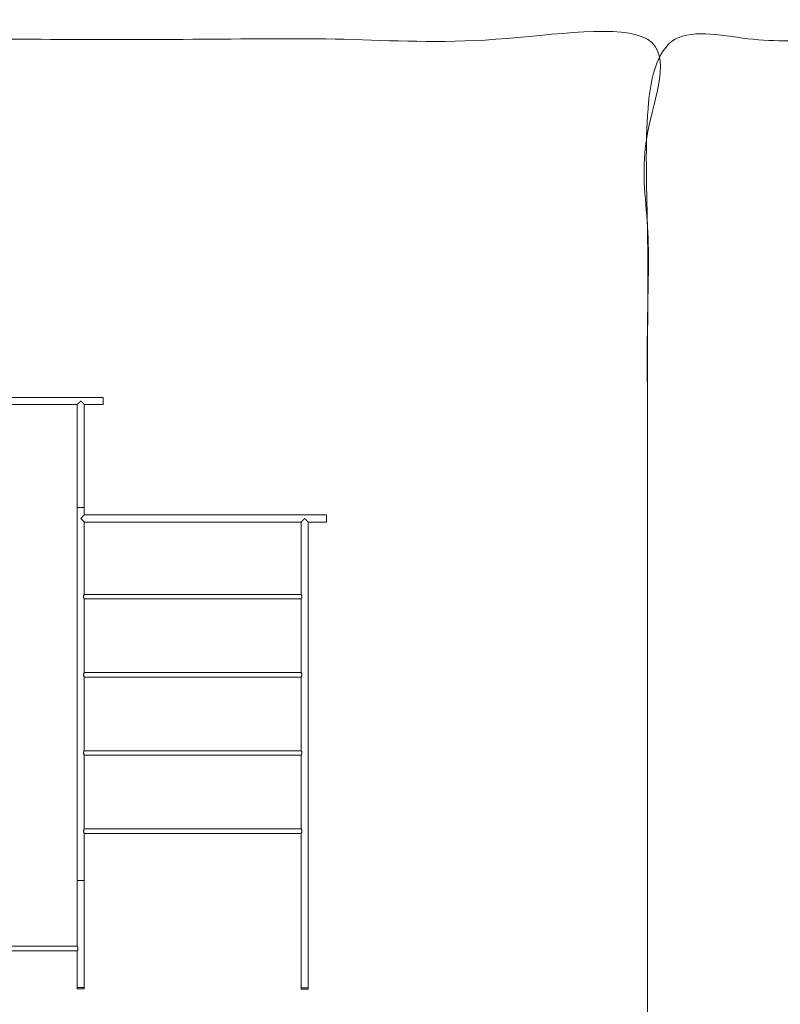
# Model space of a CAD drawing. Header units: millimetres. Extents: x -15460 to -845, y -12492 to -9086.
# Tile 6 of 11: x -5953 to -4251, y -11290 to -9086. Entities that reach past the tile are written whole.
import ezdxf

# ---------------------------------------------------------------- set-up
doc = ezdxf.new("R2010")
doc.units = ezdxf.units.MM
doc.header["$MEASUREMENT"] = 0
doc.layers.add('Default', color=7, linetype='Continuous', lineweight=18, true_color=0x000000)
doc.layers.add('Make2D$visible$lines', color=7, linetype='Continuous', lineweight=18, true_color=0x000000)

msp = doc.modelspace()

# ---------------------------------------------------------------- linework, layer by layer
at = {"layer": 'Default'}
for points in [[(-5824.6, -11252.5), (-5824.6, -11255.5), (-5808.6, -11255.5), (-5808.6, -11252.5)], [(-5323.3, -11252.7), (-5323.3, -11255.7), (-5307.3, -11255.7), (-5307.3, -11252.7)]]:
    msp.add_lwpolyline(points, dxfattribs=at)
for points in [[(-10004.2, -12462.7), (-7276, -12462.7), (-4547.9, -12462.7), (-4547.9, -10796.3), (-4547.9, -9129.9), (-7276, -9129.9), (-10004.2, -9129.9), (-10004.2, -10796.3), (-10004.2, -12462.7)], [(-4547.9, -12462.7), (-2712.7, -12462.7), (-877.5, -12462.7), (-877.5, -10796.3), (-877.5, -9129.9), (-2712.7, -9129.9), (-4547.9, -9129.9), (-4547.9, -10796.3), (-4547.9, -12462.7)]]:
    msp.add_open_spline(points, degree=2, knots=[0, 0, 0, 5526.643888, 5526.643888, 8859.505469, 8859.505469, 14386.149356, 14386.149356, 17719.010938, 17719.010938, 17719.010938], dxfattribs=at)
at = {"layer": 'Make2D$visible$lines'}
for points in [[(-5766.6, -9931.4), (-6066.6, -9931.4), (-6366.6, -9931.4)], [(-5824.6, -9947.4), (-5820.6, -9943.5), (-5816.6, -9939.5)], [(-5816.5, -9939.5), (-5812.5, -9943.5), (-5808.6, -9947.4)], [(-5824.6, -9947.4), (-6066.6, -9947.4), (-6308.6, -9947.4)], [(-5824.6, -9947.4), (-5824.6, -10062.5), (-5824.6, -10177.5)], [(-5808.6, -9947.4), (-5808.6, -10062.5), (-5808.6, -10177.5)], [(-5766.6, -9947.4), (-5787.6, -9947.4), (-5808.6, -9947.4)], [(-5824.6, -11012.5), (-5824.6, -10595), (-5824.6, -10177.5)], [(-5824.5, -10177.5), (-5824.5, -10177.5), (-5824.6, -10177.5)], [(-5824.5, -10177.5), (-5824.5, -10177.5), (-5824.5, -10177.5)], [(-5824.5, -10177.5), (-5824.5, -10177.5), (-5824.5, -10177.5)], [(-5824.5, -10177.5), (-5824.5, -10177.5), (-5824.5, -10177.5)], [(-5824, -10177.5), (-5824.2, -10177.5), (-5824.5, -10177.5)], [(-5823.9, -10177.5), (-5823.9, -10177.5), (-5824, -10177.5)], [(-5823.8, -10177.5), (-5823.9, -10177.5), (-5823.9, -10177.5)], [(-5823.9, -10177.5), (-5823.9, -10177.5), (-5823.9, -10177.5)], [(-5823.8, -10177.5), (-5823.8, -10177.5), (-5823.8, -10177.5)], [(-5823.8, -10177.5), (-5823.8, -10177.5), (-5823.8, -10177.5)], [(-5823.7, -10177.5), (-5823.7, -10177.5), (-5823.8, -10177.5)], [(-5823.4, -10177.5), (-5823.5, -10177.5), (-5823.7, -10177.5)], [(-5823.1, -10177.5), (-5823.2, -10177.5), (-5823.4, -10177.5)], [(-5822.5, -10177.5), (-5822.8, -10177.5), (-5823.1, -10177.5)], [(-5822.4, -10177.5), (-5822.4, -10177.5), (-5822.5, -10177.5)], [(-5822.5, -10177.5), (-5822.5, -10177.5), (-5822.5, -10177.5)], [(-5822.2, -10177.5), (-5822.3, -10177.5), (-5822.4, -10177.5)], [(-5822.4, -10177.5), (-5822.4, -10177.5), (-5822.4, -10177.5)], [(-5822.1, -10177.5), (-5822.1, -10177.5), (-5822.2, -10177.5)], [(-5821.9, -10177.5), (-5822, -10177.5), (-5822.1, -10177.5)], [(-5821.8, -10177.5), (-5821.8, -10177.5), (-5821.9, -10177.5)], [(-5821.7, -10177.5), (-5821.7, -10177.5), (-5821.8, -10177.5)], [(-5821.7, -10177.5), (-5821.7, -10177.5), (-5821.7, -10177.5)], [(-5821.6, -10177.5), (-5821.6, -10177.5), (-5821.7, -10177.5)], [(-5821.5, -10177.5), (-5821.5, -10177.5), (-5821.6, -10177.5)], [(-5821.4, -10177.5), (-5821.4, -10177.5), (-5821.5, -10177.5)], [(-5821.3, -10177.5), (-5821.4, -10177.5), (-5821.4, -10177.5)], [(-5821.1, -10177.5), (-5821.2, -10177.5), (-5821.3, -10177.5)], [(-5821.3, -10177.5), (-5821.3, -10177.5), (-5821.3, -10177.5)], [(-5820.8, -10177.5), (-5820.9, -10177.5), (-5821.1, -10177.5)], [(-5821.1, -10177.5), (-5821.1, -10177.5), (-5821.1, -10177.5)], [(-5820.7, -10177.5), (-5820.7, -10177.5), (-5820.8, -10177.5)], [(-5820.6, -10177.5), (-5820.6, -10177.5), (-5820.7, -10177.5)], [(-5820.4, -10177.5), (-5820.5, -10177.5), (-5820.6, -10177.5)], [(-5820.6, -10177.5), (-5820.6, -10177.5), (-5820.6, -10177.5)], [(-5820.3, -10177.5), (-5820.4, -10177.5), (-5820.4, -10177.5)], [(-5820.2, -10177.5), (-5820.3, -10177.5), (-5820.3, -10177.5)], [(-5819.9, -10177.5), (-5820, -10177.5), (-5820.2, -10177.5)], [(-5820.2, -10177.5), (-5820.2, -10177.5), (-5820.2, -10177.5)], [(-5819.8, -10177.5), (-5819.9, -10177.5), (-5819.9, -10177.5)], [(-5819.7, -10177.5), (-5819.8, -10177.5), (-5819.8, -10177.5)], [(-5819.6, -10177.5), (-5819.6, -10177.5), (-5819.7, -10177.5)], [(-5819.5, -10177.5), (-5819.5, -10177.5), (-5819.6, -10177.5)], [(-5819.4, -10177.5), (-5819.5, -10177.5), (-5819.5, -10177.5)], [(-5819.4, -10177.5), (-5819.4, -10177.5), (-5819.4, -10177.5)], [(-5819.2, -10177.5), (-5819.3, -10177.5), (-5819.4, -10177.5)], [(-5819.2, -10177.5), (-5819.2, -10177.5), (-5819.2, -10177.5)], [(-5819, -10177.5), (-5819.1, -10177.5), (-5819.2, -10177.5)], [(-5819, -10177.5), (-5819, -10177.5), (-5819, -10177.5)], [(-5818.9, -10177.5), (-5818.9, -10177.5), (-5819, -10177.5)], [(-5818.8, -10177.5), (-5818.8, -10177.5), (-5818.9, -10177.5)], [(-5818.6, -10177.5), (-5818.7, -10177.5), (-5818.8, -10177.5)], [(-5818.6, -10177.5), (-5818.6, -10177.5), (-5818.6, -10177.5)], [(-5818.5, -10177.5), (-5818.5, -10177.5), (-5818.6, -10177.5)], [(-5818.4, -10177.5), (-5818.4, -10177.5), (-5818.5, -10177.5)], [(-5818, -10177.5), (-5818.2, -10177.5), (-5818.4, -10177.5)], [(-5817.9, -10177.5), (-5818, -10177.5), (-5818, -10177.5)], [(-5817.8, -10177.5), (-5817.9, -10177.5), (-5817.9, -10177.5)], [(-5817.8, -10177.5), (-5817.8, -10177.5), (-5817.8, -10177.5)], [(-5817.6, -10177.5), (-5817.7, -10177.5), (-5817.8, -10177.5)], [(-5817.5, -10177.5), (-5817.5, -10177.5), (-5817.6, -10177.5)], [(-5817.4, -10177.5), (-5817.4, -10177.5), (-5817.5, -10177.5)], [(-5817.4, -10177.5), (-5817.4, -10177.5), (-5817.4, -10177.5)], [(-5817.2, -10177.5), (-5817.3, -10177.5), (-5817.4, -10177.5)], [(-5817.2, -10177.5), (-5817.2, -10177.5), (-5817.2, -10177.5)], [(-5817, -10177.5), (-5817.1, -10177.5), (-5817.2, -10177.5)], [(-5817, -10177.5), (-5817, -10177.5), (-5817, -10177.5)], [(-5816.8, -10177.5), (-5816.9, -10177.5), (-5817, -10177.5)], [(-5816.8, -10177.5), (-5816.8, -10177.5), (-5816.8, -10177.5)], [(-5816.3, -10177.5), (-5816.6, -10177.5), (-5816.8, -10177.5)], [(-5816.3, -10177.5), (-5816.3, -10177.5), (-5816.3, -10177.5)], [(-5816.2, -10177.5), (-5816.2, -10177.5), (-5816.3, -10177.5)], [(-5816.1, -10177.5), (-5816.1, -10177.5), (-5816.2, -10177.5)], [(-5815.9, -10177.5), (-5816, -10177.5), (-5816.1, -10177.5)], [(-5815.9, -10177.5), (-5815.9, -10177.5), (-5815.9, -10177.5)], [(-5815.7, -10177.5), (-5815.8, -10177.5), (-5815.9, -10177.5)], [(-5815.7, -10177.5), (-5815.7, -10177.5), (-5815.7, -10177.5)], [(-5815.6, -10177.5), (-5815.7, -10177.5), (-5815.7, -10177.5)], [(-5815.5, -10177.5), (-5815.6, -10177.5), (-5815.6, -10177.5)], [(-5815.3, -10177.5), (-5815.4, -10177.5), (-5815.5, -10177.5)], [(-5815.3, -10177.5), (-5815.3, -10177.5), (-5815.3, -10177.5)], [(-5815.2, -10177.5), (-5815.3, -10177.5), (-5815.3, -10177.5)], [(-5815.1, -10177.5), (-5815.1, -10177.5), (-5815.2, -10177.5)], [(-5814.7, -10177.5), (-5814.9, -10177.5), (-5815.1, -10177.5)], [(-5814.6, -10177.5), (-5814.7, -10177.5), (-5814.7, -10177.5)], [(-5814.5, -10177.5), (-5814.6, -10177.5), (-5814.6, -10177.5)], [(-5814.5, -10177.5), (-5814.5, -10177.5), (-5814.5, -10177.5)], [(-5814.3, -10177.5), (-5814.4, -10177.5), (-5814.5, -10177.5)], [(-5814.2, -10177.5), (-5814.3, -10177.5), (-5814.3, -10177.5)], [(-5814.1, -10177.5), (-5814.2, -10177.5), (-5814.2, -10177.5)], [(-5814.1, -10177.5), (-5814.1, -10177.5), (-5814.1, -10177.5)], [(-5813.9, -10177.5), (-5814, -10177.5), (-5814.1, -10177.5)], [(-5813.9, -10177.5), (-5813.9, -10177.5), (-5813.9, -10177.5)], [(-5813.7, -10177.5), (-5813.8, -10177.5), (-5813.9, -10177.5)], [(-5813.7, -10177.5), (-5813.7, -10177.5), (-5813.7, -10177.5)], [(-5813.6, -10177.5), (-5813.6, -10177.5), (-5813.7, -10177.5)], [(-5813.5, -10177.5), (-5813.6, -10177.5), (-5813.6, -10177.5)], [(-5813.4, -10177.5), (-5813.5, -10177.5), (-5813.5, -10177.5)], [(-5813.3, -10177.5), (-5813.3, -10177.5), (-5813.4, -10177.5)], [(-5813.2, -10177.5), (-5813.3, -10177.5), (-5813.3, -10177.5)], [(-5812.9, -10177.5), (-5813.1, -10177.5), (-5813.2, -10177.5)], [(-5812.8, -10177.5), (-5812.8, -10177.5), (-5812.9, -10177.5)], [(-5812.9, -10177.5), (-5812.9, -10177.5), (-5812.9, -10177.5)], [(-5812.7, -10177.5), (-5812.7, -10177.5), (-5812.8, -10177.5)], [(-5812.5, -10177.5), (-5812.6, -10177.5), (-5812.7, -10177.5)], [(-5812.4, -10177.5), (-5812.5, -10177.5), (-5812.5, -10177.5)], [(-5812.5, -10177.5), (-5812.5, -10177.5), (-5812.5, -10177.5)], [(-5812.3, -10177.5), (-5812.4, -10177.5), (-5812.4, -10177.5)], [(-5812, -10177.5), (-5812.2, -10177.5), (-5812.3, -10177.5)], [(-5811.8, -10177.5), (-5811.9, -10177.5), (-5812, -10177.5)], [(-5812, -10177.5), (-5812, -10177.5), (-5812, -10177.5)], [(-5811.7, -10177.5), (-5811.8, -10177.5), (-5811.8, -10177.5)], [(-5811.8, -10177.5), (-5811.8, -10177.5), (-5811.8, -10177.5)], [(-5811.6, -10177.5), (-5811.7, -10177.5), (-5811.7, -10177.5)], [(-5811.5, -10177.5), (-5811.6, -10177.5), (-5811.6, -10177.5)], [(-5811.4, -10177.5), (-5811.5, -10177.5), (-5811.5, -10177.5)], [(-5811.4, -10177.5), (-5811.4, -10177.5), (-5811.4, -10177.5)], [(-5811.2, -10177.5), (-5811.3, -10177.5), (-5811.4, -10177.5)], [(-5811.4, -10177.5), (-5811.4, -10177.5), (-5811.4, -10177.5)], [(-5811, -10177.5), (-5811.1, -10177.5), (-5811.2, -10177.5)], [(-5810.8, -10177.5), (-5810.9, -10177.5), (-5811, -10177.5)], [(-5810.7, -10177.5), (-5810.7, -10177.5), (-5810.8, -10177.5)], [(-5810.6, -10177.5), (-5810.7, -10177.5), (-5810.7, -10177.5)], [(-5810, -10177.5), (-5810.3, -10177.5), (-5810.6, -10177.5)], [(-5810.6, -10177.5), (-5810.6, -10177.5), (-5810.6, -10177.5)], [(-5809.8, -10177.5), (-5809.9, -10177.5), (-5810, -10177.5)], [(-5809.4, -10177.5), (-5809.6, -10177.5), (-5809.8, -10177.5)], [(-5809.3, -10177.5), (-5809.3, -10177.5), (-5809.4, -10177.5)], [(-5809.4, -10177.5), (-5809.4, -10177.5), (-5809.4, -10177.5)], [(-5809.2, -10177.5), (-5809.2, -10177.5), (-5809.3, -10177.5)], [(-5809.3, -10177.5), (-5809.3, -10177.5), (-5809.3, -10177.5)], [(-5809.1, -10177.5), (-5809.2, -10177.5), (-5809.2, -10177.5)], [(-5809.2, -10177.5), (-5809.2, -10177.5), (-5809.2, -10177.5)], [(-5808.7, -10177.5), (-5808.9, -10177.5), (-5809.1, -10177.5)], [(-5808.6, -10177.5), (-5808.7, -10177.5), (-5808.7, -10177.5)], [(-5808.6, -10177.5), (-5808.6, -10185.9), (-5808.6, -10194.4)], [(-5266.6, -10194.4), (-5537.6, -10194.4), (-5808.6, -10194.4)], [(-5323.3, -10210.4), (-5319.3, -10206.4), (-5315.3, -10202.4)], [(-5315.3, -10202.4), (-5311.3, -10206.4), (-5307.3, -10210.4)], [(-5266.6, -10210.4), (-5266.6, -10202.4), (-5266.6, -10194.4)], [(-5808.6, -10210.4), (-5808.6, -10291.4), (-5808.6, -10372.4)], [(-5323.3, -10210.4), (-5565.9, -10210.4), (-5808.6, -10210.4)], [(-5323.3, -10372.4), (-5323.3, -10291.4), (-5323.3, -10210.4)], [(-5307.3, -11252.7), (-5307.3, -10731.5), (-5307.3, -10210.4)], [(-5266.6, -10210.4), (-5286.9, -10210.4), (-5307.3, -10210.4)], [(-5323.3, -10372.4), (-5565.9, -10372.4), (-5808.6, -10372.4)], [(-5808.6, -10382.4), (-5808.6, -10464.9), (-5808.6, -10547.4)], [(-5323.3, -10382.4), (-5565.9, -10382.4), (-5808.6, -10382.4)], [(-5323.3, -10547.4), (-5323.3, -10464.9), (-5323.3, -10382.4)], [(-5323.3, -10547.4), (-5565.9, -10547.4), (-5808.6, -10547.4)], [(-5808.6, -10557.4), (-5808.6, -10639.9), (-5808.6, -10722.4)], [(-5323.3, -10557.4), (-5565.9, -10557.4), (-5808.6, -10557.4)], [(-5323.3, -10722.4), (-5323.3, -10639.9), (-5323.3, -10557.4)], [(-5323.3, -10722.4), (-5565.9, -10722.4), (-5808.6, -10722.4)], [(-5808.6, -10732.4), (-5808.6, -10814.9), (-5808.6, -10897.4)], [(-5323.3, -10732.4), (-5565.9, -10732.4), (-5808.6, -10732.4)], [(-5323.3, -10897.4), (-5323.3, -10814.9), (-5323.3, -10732.4)], [(-5323.3, -10897.4), (-5565.9, -10897.4), (-5808.6, -10897.4)], [(-5808.6, -10907.4), (-5808.6, -10959.9), (-5808.6, -11012.5)], [(-5323.3, -10907.4), (-5565.9, -10907.4), (-5808.6, -10907.4)], [(-5323.3, -11252.7), (-5323.3, -11080), (-5323.3, -10907.4)], [(-5824.6, -11012.5), (-5824.6, -11086.2), (-5824.6, -11160)], [(-5824.5, -11012.5), (-5824.5, -11012.5), (-5824.6, -11012.5)], [(-5824.5, -11012.5), (-5824.5, -11012.5), (-5824.5, -11012.5)], [(-5824.5, -11012.5), (-5824.5, -11012.5), (-5824.5, -11012.5)], [(-5824.5, -11012.5), (-5824.5, -11012.5), (-5824.5, -11012.5)], [(-5824, -11012.5), (-5824.2, -11012.5), (-5824.5, -11012.5)], [(-5823.9, -11012.5), (-5823.9, -11012.5), (-5824, -11012.5)], [(-5823.8, -11012.5), (-5823.9, -11012.5), (-5823.9, -11012.5)], [(-5823.9, -11012.5), (-5823.9, -11012.5), (-5823.9, -11012.5)], [(-5823.8, -11012.5), (-5823.8, -11012.5), (-5823.8, -11012.5)], [(-5823.8, -11012.5), (-5823.8, -11012.5), (-5823.8, -11012.5)], [(-5823.7, -11012.5), (-5823.7, -11012.5), (-5823.8, -11012.5)], [(-5823.4, -11012.5), (-5823.5, -11012.5), (-5823.7, -11012.5)], [(-5823.1, -11012.5), (-5823.2, -11012.5), (-5823.4, -11012.5)], [(-5822.5, -11012.5), (-5822.8, -11012.5), (-5823.1, -11012.5)], [(-5822.4, -11012.5), (-5822.4, -11012.5), (-5822.5, -11012.5)], [(-5822.5, -11012.5), (-5822.5, -11012.5), (-5822.5, -11012.5)], [(-5822.2, -11012.5), (-5822.3, -11012.5), (-5822.4, -11012.5)], [(-5822.4, -11012.5), (-5822.4, -11012.5), (-5822.4, -11012.5)], [(-5822.1, -11012.5), (-5822.1, -11012.5), (-5822.2, -11012.5)], [(-5821.9, -11012.5), (-5822, -11012.5), (-5822.1, -11012.5)], [(-5821.8, -11012.5), (-5821.8, -11012.5), (-5821.9, -11012.5)], [(-5821.7, -11012.5), (-5821.7, -11012.5), (-5821.8, -11012.5)], [(-5821.7, -11012.5), (-5821.7, -11012.5), (-5821.7, -11012.5)], [(-5821.6, -11012.5), (-5821.6, -11012.5), (-5821.7, -11012.5)], [(-5821.5, -11012.5), (-5821.5, -11012.5), (-5821.6, -11012.5)], [(-5821.4, -11012.5), (-5821.4, -11012.5), (-5821.5, -11012.5)], [(-5821.3, -11012.5), (-5821.4, -11012.5), (-5821.4, -11012.5)], [(-5821.1, -11012.5), (-5821.2, -11012.5), (-5821.3, -11012.5)], [(-5821.3, -11012.5), (-5821.3, -11012.5), (-5821.3, -11012.5)], [(-5820.8, -11012.5), (-5820.9, -11012.5), (-5821.1, -11012.5)], [(-5821.1, -11012.5), (-5821.1, -11012.5), (-5821.1, -11012.5)], [(-5820.7, -11012.5), (-5820.7, -11012.5), (-5820.8, -11012.5)], [(-5820.6, -11012.5), (-5820.6, -11012.5), (-5820.7, -11012.5)], [(-5820.4, -11012.5), (-5820.5, -11012.5), (-5820.6, -11012.5)], [(-5820.6, -11012.5), (-5820.6, -11012.5), (-5820.6, -11012.5)], [(-5820.3, -11012.5), (-5820.4, -11012.5), (-5820.4, -11012.5)], [(-5820.2, -11012.5), (-5820.3, -11012.5), (-5820.3, -11012.5)], [(-5819.9, -11012.5), (-5820, -11012.5), (-5820.2, -11012.5)], [(-5820.2, -11012.5), (-5820.2, -11012.5), (-5820.2, -11012.5)], [(-5819.8, -11012.5), (-5819.9, -11012.5), (-5819.9, -11012.5)], [(-5819.7, -11012.5), (-5819.8, -11012.5), (-5819.8, -11012.5)], [(-5819.6, -11012.5), (-5819.6, -11012.5), (-5819.7, -11012.5)], [(-5819.5, -11012.5), (-5819.5, -11012.5), (-5819.6, -11012.5)], [(-5819.4, -11012.5), (-5819.5, -11012.5), (-5819.5, -11012.5)], [(-5819.4, -11012.5), (-5819.4, -11012.5), (-5819.4, -11012.5)], [(-5819.2, -11012.5), (-5819.3, -11012.5), (-5819.4, -11012.5)], [(-5819.2, -11012.5), (-5819.2, -11012.5), (-5819.2, -11012.5)], [(-5819, -11012.5), (-5819.1, -11012.5), (-5819.2, -11012.5)], [(-5819, -11012.5), (-5819, -11012.5), (-5819, -11012.5)], [(-5818.9, -11012.5), (-5818.9, -11012.5), (-5819, -11012.5)], [(-5818.8, -11012.5), (-5818.8, -11012.5), (-5818.9, -11012.5)], [(-5818.6, -11012.5), (-5818.7, -11012.5), (-5818.8, -11012.5)], [(-5818.6, -11012.5), (-5818.6, -11012.5), (-5818.6, -11012.5)], [(-5818.5, -11012.5), (-5818.5, -11012.5), (-5818.6, -11012.5)], [(-5818.4, -11012.5), (-5818.4, -11012.5), (-5818.5, -11012.5)], [(-5818, -11012.5), (-5818.2, -11012.5), (-5818.4, -11012.5)], [(-5817.9, -11012.5), (-5818, -11012.5), (-5818, -11012.5)], [(-5817.8, -11012.5), (-5817.9, -11012.5), (-5817.9, -11012.5)], [(-5817.8, -11012.5), (-5817.8, -11012.5), (-5817.8, -11012.5)], [(-5817.6, -11012.5), (-5817.7, -11012.5), (-5817.8, -11012.5)], [(-5817.5, -11012.5), (-5817.5, -11012.5), (-5817.6, -11012.5)], [(-5817.4, -11012.5), (-5817.4, -11012.5), (-5817.5, -11012.5)], [(-5817.4, -11012.5), (-5817.4, -11012.5), (-5817.4, -11012.5)], [(-5817.2, -11012.5), (-5817.3, -11012.5), (-5817.4, -11012.5)], [(-5817.2, -11012.5), (-5817.2, -11012.5), (-5817.2, -11012.5)], [(-5817, -11012.5), (-5817.1, -11012.5), (-5817.2, -11012.5)], [(-5817, -11012.5), (-5817, -11012.5), (-5817, -11012.5)], [(-5816.8, -11012.5), (-5816.9, -11012.5), (-5817, -11012.5)], [(-5816.8, -11012.5), (-5816.8, -11012.5), (-5816.8, -11012.5)], [(-5816.3, -11012.5), (-5816.6, -11012.5), (-5816.8, -11012.5)], [(-5816.3, -11012.5), (-5816.3, -11012.5), (-5816.3, -11012.5)], [(-5816.2, -11012.5), (-5816.2, -11012.5), (-5816.3, -11012.5)], [(-5816.1, -11012.5), (-5816.1, -11012.5), (-5816.2, -11012.5)], [(-5815.9, -11012.5), (-5816, -11012.5), (-5816.1, -11012.5)], [(-5815.9, -11012.5), (-5815.9, -11012.5), (-5815.9, -11012.5)], [(-5815.7, -11012.5), (-5815.8, -11012.5), (-5815.9, -11012.5)], [(-5815.7, -11012.5), (-5815.7, -11012.5), (-5815.7, -11012.5)], [(-5815.6, -11012.5), (-5815.7, -11012.5), (-5815.7, -11012.5)], [(-5815.5, -11012.5), (-5815.6, -11012.5), (-5815.6, -11012.5)], [(-5815.3, -11012.5), (-5815.4, -11012.5), (-5815.5, -11012.5)], [(-5815.3, -11012.5), (-5815.3, -11012.5), (-5815.3, -11012.5)], [(-5815.2, -11012.5), (-5815.3, -11012.5), (-5815.3, -11012.5)], [(-5815.1, -11012.5), (-5815.1, -11012.5), (-5815.2, -11012.5)], [(-5814.7, -11012.5), (-5814.9, -11012.5), (-5815.1, -11012.5)], [(-5814.6, -11012.5), (-5814.7, -11012.5), (-5814.7, -11012.5)], [(-5814.5, -11012.5), (-5814.6, -11012.5), (-5814.6, -11012.5)], [(-5814.5, -11012.5), (-5814.5, -11012.5), (-5814.5, -11012.5)], [(-5814.3, -11012.5), (-5814.4, -11012.5), (-5814.5, -11012.5)], [(-5814.2, -11012.5), (-5814.3, -11012.5), (-5814.3, -11012.5)], [(-5814.1, -11012.5), (-5814.2, -11012.5), (-5814.2, -11012.5)], [(-5814.1, -11012.5), (-5814.1, -11012.5), (-5814.1, -11012.5)], [(-5813.9, -11012.5), (-5814, -11012.5), (-5814.1, -11012.5)], [(-5813.9, -11012.5), (-5813.9, -11012.5), (-5813.9, -11012.5)], [(-5813.7, -11012.5), (-5813.8, -11012.5), (-5813.9, -11012.5)], [(-5813.7, -11012.5), (-5813.7, -11012.5), (-5813.7, -11012.5)], [(-5813.6, -11012.5), (-5813.6, -11012.5), (-5813.7, -11012.5)], [(-5813.5, -11012.5), (-5813.6, -11012.5), (-5813.6, -11012.5)], [(-5813.4, -11012.5), (-5813.5, -11012.5), (-5813.5, -11012.5)], [(-5813.3, -11012.5), (-5813.3, -11012.5), (-5813.4, -11012.5)], [(-5813.2, -11012.5), (-5813.3, -11012.5), (-5813.3, -11012.5)], [(-5812.9, -11012.5), (-5813.1, -11012.5), (-5813.2, -11012.5)], [(-5812.8, -11012.5), (-5812.8, -11012.5), (-5812.9, -11012.5)], [(-5812.9, -11012.5), (-5812.9, -11012.5), (-5812.9, -11012.5)], [(-5812.7, -11012.5), (-5812.7, -11012.5), (-5812.8, -11012.5)], [(-5812.5, -11012.5), (-5812.6, -11012.5), (-5812.7, -11012.5)], [(-5812.4, -11012.5), (-5812.5, -11012.5), (-5812.5, -11012.5)], [(-5812.5, -11012.5), (-5812.5, -11012.5), (-5812.5, -11012.5)], [(-5812.3, -11012.5), (-5812.4, -11012.5), (-5812.4, -11012.5)], [(-5812, -11012.5), (-5812.2, -11012.5), (-5812.3, -11012.5)], [(-5811.8, -11012.5), (-5811.9, -11012.5), (-5812, -11012.5)], [(-5812, -11012.5), (-5812, -11012.5), (-5812, -11012.5)], [(-5811.7, -11012.5), (-5811.8, -11012.5), (-5811.8, -11012.5)], [(-5811.8, -11012.5), (-5811.8, -11012.5), (-5811.8, -11012.5)], [(-5811.6, -11012.5), (-5811.7, -11012.5), (-5811.7, -11012.5)], [(-5811.5, -11012.5), (-5811.6, -11012.5), (-5811.6, -11012.5)], [(-5811.4, -11012.5), (-5811.5, -11012.5), (-5811.5, -11012.5)], [(-5811.4, -11012.5), (-5811.4, -11012.5), (-5811.4, -11012.5)], [(-5811.2, -11012.5), (-5811.3, -11012.5), (-5811.4, -11012.5)], [(-5811.4, -11012.5), (-5811.4, -11012.5), (-5811.4, -11012.5)], [(-5811, -11012.5), (-5811.1, -11012.5), (-5811.2, -11012.5)], [(-5810.8, -11012.5), (-5810.9, -11012.5), (-5811, -11012.5)], [(-5810.7, -11012.5), (-5810.7, -11012.5), (-5810.8, -11012.5)], [(-5810.6, -11012.5), (-5810.7, -11012.5), (-5810.7, -11012.5)], [(-5810, -11012.5), (-5810.3, -11012.5), (-5810.6, -11012.5)], [(-5810.6, -11012.5), (-5810.6, -11012.5), (-5810.6, -11012.5)], [(-5809.8, -11012.5), (-5809.9, -11012.5), (-5810, -11012.5)], [(-5809.4, -11012.5), (-5809.6, -11012.5), (-5809.8, -11012.5)], [(-5809.3, -11012.5), (-5809.3, -11012.5), (-5809.4, -11012.5)], [(-5809.4, -11012.5), (-5809.4, -11012.5), (-5809.4, -11012.5)], [(-5809.2, -11012.5), (-5809.2, -11012.5), (-5809.3, -11012.5)], [(-5809.3, -11012.5), (-5809.3, -11012.5), (-5809.3, -11012.5)], [(-5809.1, -11012.5), (-5809.2, -11012.5), (-5809.2, -11012.5)], [(-5809.2, -11012.5), (-5809.2, -11012.5), (-5809.2, -11012.5)], [(-5808.7, -11012.5), (-5808.9, -11012.5), (-5809.1, -11012.5)], [(-5808.6, -11012.5), (-5808.7, -11012.5), (-5808.7, -11012.5)], [(-5808.6, -11012.5), (-5808.6, -11132.5), (-5808.6, -11252.5)], [(-6308.6, -11160), (-6066.6, -11160), (-5824.6, -11160)], [(-6308.6, -11170), (-6066.6, -11170), (-5824.6, -11170)], [(-5824.6, -11170), (-5824.6, -11211.2), (-5824.6, -11252.5)], [(-5315.3, -11252.7), (-5311.3, -11252.7), (-5307.3, -11252.7)]]:
    msp.add_open_spline(points, degree=2, dxfattribs=at)
for points, weights, knots in [([(-5766.6, -9947.4), (-5766.6, -9947.4), (-5766.6, -9939.4), (-5766.6, -9931.6), (-5766.6, -9931.4)], [0.990990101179, 0.707106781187, 1, 0.711683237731, 0.990990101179], [12.370021, 12.370021, 12.370021, 25.035339, 25.035339, 37.502762, 37.502762, 37.502762]), ([(-5808.6, -10177.5), (-5808.6, -10177.5), (-5808.6, -10177.5), (-5808.6, -10177.5), (-5808.6, -10177.5)], [0.990990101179, 0.995423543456, 1, 0.968832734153, 0.944298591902], [24.936392, 24.936392, 24.936392, 25.132741, 25.132741, 26.46995, 26.46995, 26.46995]), ([(-5808.6, -11012.5), (-5808.6, -11012.5), (-5808.6, -11012.5), (-5808.6, -11012.5), (-5808.6, -11012.5)], [0.990990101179, 0.995423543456, 1, 0.968832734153, 0.944298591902], [24.936392, 24.936392, 24.936392, 25.132741, 25.132741, 26.46995, 26.46995, 26.46995]), ([(-5808.6, -11252.5), (-5808.6, -11252.5), (-5816.6, -11252.5), (-5824.6, -11252.5), (-5824.6, -11252.5)], [0.990990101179, 0.707106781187, 1, 0.707106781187, 1], [24.936392, 24.936392, 24.936392, 37.600937, 37.600937, 50.265482, 50.265482, 50.265482]), ([(-5323.3, -11252.7), (-5323.3, -11252.7), (-5323.3, -11252.7), (-5323.3, -11252.7), (-5315.3, -11252.7)], [0.990990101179, 0.995423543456, 1, 0.707106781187, 1], [37.502762, 37.502762, 37.502762, 37.699112, 37.699112, 50.265482, 50.265482, 50.265482])]:
    msp.add_rational_spline(points, weights, degree=2, knots=knots, dxfattribs=at)
for points, knots in [([(-5808.6, -10194.4), (-5809.3, -10195.1), (-5810.1, -10195.9), (-5810.9, -10196.7), (-5812.8, -10198.6), (-5814.7, -10200.5), (-5816.6, -10202.4)], [0, 0, 0, 0, 3.313708, 3.313708, 3.313708, 11.313705, 11.313705, 11.313705, 11.313705]), ([(-5816.6, -10202.4), (-5814.7, -10204.2), (-5812.8, -10206.1), (-5810.9, -10208), (-5810.1, -10208.8), (-5809.3, -10209.6), (-5808.6, -10210.4)], [0, 0, 0, 0, 7.999995, 7.999995, 7.999995, 11.313704, 11.313704, 11.313704, 11.313704]), ([(-5808.6, -10372.4), (-5808.6, -10372.4), (-5808.6, -10372.4), (-5808.6, -10372.5), (-5808.8, -10372.7), (-5809, -10373.1), (-5809.4, -10373.9), (-5809.9, -10374.9), (-5810.3, -10376.2), (-5810.3, -10377), (-5810.3, -10377.4), (-5810.3, -10377.6), (-5810.3, -10377.9), (-5810.2, -10378.7), (-5809.9, -10379.8), (-5809.4, -10380.8), (-5809, -10381.6), (-5808.8, -10382), (-5808.6, -10382.2), (-5808.6, -10382.3), (-5808.6, -10382.3), (-5808.6, -10382.4)], [0, 0, 0, 0, 0.023299, 0.102614, 0.317056, 0.766075, 1.545191, 2.96632, 4.225567, 5.383806, 5.383806, 5.383806, 5.966786, 6.542046, 7.801293, 9.222422, 10.001538, 10.450557, 10.664999, 10.744314, 10.767613, 10.767613, 10.767613, 10.767613]), ([(-5323.3, -10382.4), (-5323.3, -10382.3), (-5323.2, -10382.3), (-5323.2, -10382.2), (-5323, -10382), (-5322.8, -10381.6), (-5322.4, -10380.8), (-5321.9, -10379.8), (-5321.6, -10378.6), (-5321.5, -10377.8), (-5321.5, -10377.4), (-5321.5, -10377.2), (-5321.5, -10376.8), (-5321.6, -10376), (-5321.9, -10374.9), (-5322.4, -10373.9), (-5322.8, -10373.1), (-5323.1, -10372.7), (-5323.2, -10372.5), (-5323.2, -10372.4), (-5323.3, -10372.4), (-5323.3, -10372.4)], [0, 0, 0, 0, 0.024429, 0.107581, 0.33882, 0.786164, 1.579073, 2.973771, 4.203525, 5.382707, 5.382707, 5.382707, 5.965609, 6.540794, 7.799876, 9.220817, 9.999831, 10.448791, 10.663205, 10.742509, 10.765806, 10.765806, 10.765806, 10.765806]), ([(-5808.6, -10547.4), (-5808.6, -10547.4), (-5808.6, -10547.4), (-5808.6, -10547.5), (-5808.8, -10547.7), (-5809, -10548.1), (-5809.4, -10548.9), (-5809.9, -10549.9), (-5810.3, -10551.2), (-5810.3, -10552), (-5810.3, -10552.4), (-5810.3, -10552.6), (-5810.3, -10552.9), (-5810.2, -10553.7), (-5809.9, -10554.8), (-5809.4, -10555.8), (-5809, -10556.6), (-5808.8, -10557), (-5808.6, -10557.2), (-5808.6, -10557.3), (-5808.6, -10557.3), (-5808.6, -10557.4)], [0, 0, 0, 0, 0.023299, 0.102613, 0.317054, 0.766069, 1.545179, 2.966296, 4.225533, 5.383763, 5.383763, 5.383763, 5.966738, 6.541993, 7.80123, 9.222348, 10.001458, 10.450473, 10.664914, 10.744227, 10.767526, 10.767526, 10.767526, 10.767526]), ([(-5323.3, -10557.4), (-5323.3, -10557.3), (-5323.2, -10557.3), (-5323.2, -10557.2), (-5323, -10557), (-5322.8, -10556.6), (-5322.4, -10555.8), (-5321.9, -10554.8), (-5321.6, -10553.6), (-5321.5, -10552.8), (-5321.5, -10552.4), (-5321.5, -10552.2), (-5321.5, -10551.8), (-5321.6, -10551), (-5321.9, -10549.9), (-5322.4, -10548.9), (-5322.8, -10548.1), (-5323, -10547.7), (-5323.2, -10547.5), (-5323.2, -10547.4), (-5323.3, -10547.4), (-5323.3, -10547.4)], [0, 0, 0, 0, 0.02443, 0.107585, 0.338832, 0.786193, 1.579131, 2.973879, 4.203678, 5.382903, 5.382903, 5.382903, 5.954528, 6.562128, 7.791926, 9.186675, 9.979613, 10.426974, 10.658221, 10.741376, 10.765806, 10.765806, 10.765806, 10.765806]), ([(-5808.6, -10722.4), (-5808.6, -10722.4), (-5808.6, -10722.4), (-5808.6, -10722.5), (-5808.8, -10722.7), (-5809, -10723.1), (-5809.4, -10723.9), (-5809.9, -10724.9), (-5810.3, -10726.2), (-5810.3, -10727), (-5810.3, -10727.4), (-5810.3, -10727.6), (-5810.3, -10727.9), (-5810.2, -10728.7), (-5809.9, -10729.8), (-5809.4, -10730.8), (-5809, -10731.6), (-5808.8, -10732), (-5808.6, -10732.2), (-5808.6, -10732.3), (-5808.6, -10732.3), (-5808.6, -10732.4)], [0, 0, 0, 0, 0.023299, 0.102613, 0.317054, 0.766069, 1.545179, 2.966296, 4.225533, 5.383763, 5.383763, 5.383763, 5.966738, 6.541993, 7.80123, 9.222348, 10.001458, 10.450473, 10.664914, 10.744227, 10.767526, 10.767526, 10.767526, 10.767526]), ([(-5323.3, -10732.4), (-5323.3, -10732.3), (-5323.2, -10732.3), (-5323.2, -10732.2), (-5323, -10732), (-5322.8, -10731.6), (-5322.4, -10730.8), (-5321.9, -10729.8), (-5321.6, -10728.6), (-5321.5, -10727.8), (-5321.5, -10727.4), (-5321.5, -10727.2), (-5321.5, -10726.8), (-5321.6, -10726), (-5321.9, -10724.9), (-5322.4, -10723.9), (-5322.8, -10723.1), (-5323, -10722.7), (-5323.2, -10722.5), (-5323.2, -10722.4), (-5323.3, -10722.4), (-5323.3, -10722.4)], [0, 0, 0, 0, 0.02443, 0.107585, 0.338832, 0.786193, 1.579131, 2.973879, 4.203678, 5.382903, 5.382903, 5.382903, 5.954528, 6.562128, 7.791926, 9.186675, 9.979613, 10.426974, 10.658221, 10.741376, 10.765806, 10.765806, 10.765806, 10.765806]), ([(-5808.6, -10897.4), (-5808.6, -10897.4), (-5808.6, -10897.4), (-5808.6, -10897.5), (-5808.8, -10897.7), (-5809, -10898.1), (-5809.5, -10898.9), (-5809.9, -10899.9), (-5810.3, -10901.2), (-5810.3, -10902), (-5810.3, -10902.4), (-5810.3, -10902.6), (-5810.3, -10902.9), (-5810.2, -10903.7), (-5809.9, -10904.8), (-5809.4, -10905.8), (-5809, -10906.6), (-5808.8, -10907), (-5808.6, -10907.2), (-5808.6, -10907.3), (-5808.6, -10907.3), (-5808.6, -10907.4)], [0, 0, 0, 0, 0.024433, 0.107599, 0.338877, 0.786296, 1.579338, 2.97427, 4.204231, 5.38361, 5.38361, 5.38361, 5.966611, 6.541892, 7.801185, 9.222365, 10.00151, 10.450545, 10.664995, 10.744313, 10.767613, 10.767613, 10.767613, 10.767613]), ([(-5323.3, -10907.4), (-5323.3, -10907.3), (-5323.2, -10907.3), (-5323.2, -10907.2), (-5323.1, -10907), (-5322.8, -10906.6), (-5322.4, -10905.8), (-5321.9, -10904.8), (-5321.6, -10903.6), (-5321.5, -10902.7), (-5321.5, -10902.4), (-5321.5, -10902.2), (-5321.5, -10901.8), (-5321.6, -10901), (-5321.9, -10899.9), (-5322.4, -10898.9), (-5322.8, -10898.1), (-5323.1, -10897.7), (-5323.2, -10897.5), (-5323.2, -10897.4), (-5323.3, -10897.4), (-5323.3, -10897.4)], [0, 0, 0, 0, 0.023295, 0.102596, 0.317003, 0.765947, 1.544932, 2.965822, 4.224858, 5.382903, 5.382903, 5.382903, 5.965784, 6.540948, 7.799983, 9.220874, 9.999859, 10.448802, 10.663209, 10.74251, 10.765805, 10.765805, 10.765805, 10.765805]), ([(-5824.6, -11160), (-5824.4, -11160.2), (-5824.1, -11160.7), (-5823.7, -11161.5), (-5823.2, -11162.6), (-5822.9, -11163.8), (-5822.8, -11164.6), (-5822.8, -11165), (-5822.8, -11165.2), (-5822.8, -11165.6), (-5822.9, -11166.4), (-5823.2, -11167.4), (-5823.8, -11168.7), (-5824.3, -11169.6), (-5824.6, -11170)], [0, 0, 0, 0, 0.82293, 1.578961, 2.936914, 4.214923, 5.370075, 5.370075, 5.370075, 5.940151, 6.546158, 7.803215, 9.163452, 10.74015, 10.74015, 10.74015, 10.74015])]:
    msp.add_open_spline(points, degree=3, knots=knots, dxfattribs=at)

doc.saveas('drawing.dxf')
